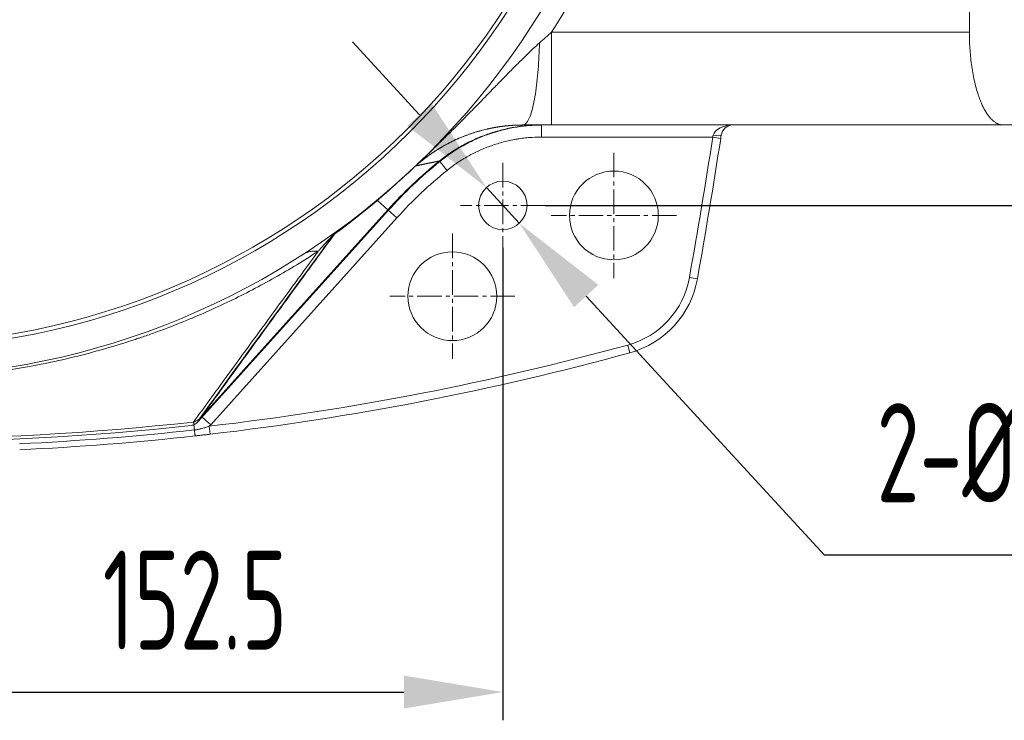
# Model space of a CAD drawing. Header units: millimetres. Extents: x 35469 to 44263, y -24881 to -16268.
# Tile 101 of 231: x 42212 to 42456, y -24305 to -24131. Entities that reach past the tile are written whole.
import ezdxf

# ---------------------------------------------------------------- set-up
doc = ezdxf.new("R2010")
doc.units = ezdxf.units.MM
doc.header["$LTSCALE"] = 0.3175
doc.linetypes.add('CENTER2', pattern=[28.575, 19.05, -3.175, 3.175, -3.175])
for name, color, linetype, lineweight in [('1轮廓实线层', 7, 'Continuous', 18), ('3中心线层', 1, 'CENTER2', 13), ('7标注层', 4, 'Continuous', 13)]:
    doc.layers.add(name, color=color, linetype=linetype, lineweight=lineweight)
doc.styles.add('PC_TEXTSTYLE', font='ISOCP.SHX', dxfattribs={"width": 0.707, "bigfont": 'GBCBIG.SHX'})
doc.dimstyles.new('GB_DIAMETER', dxfattribs={"dimtxt": 3.5, "dimasz": 3.5, "dimexe": 1, "dimexo": 0, "dimgap": 1.5, "dimtad": 1, "dimjust": 4, "dimdsep": 46, "dimtxsty": 'PC_TEXTSTYLE', "dimcen": 0, "dimclrd": 256, "dimclrt": 3, "dimadec": 0, "dimazin": 2, "dimtp": 0.1, "dimtm": 0.1, "dimtfac": 0.71, "dimtdec": 3, "dimtmove": 0, "dimatfit": 2, "dimfxl": 1, "dimtfill": 1, "dimarcsym": 0})
doc.dimstyles.new('GB_LINEAR', dxfattribs={"dimtxt": 3.5, "dimasz": 3.5, "dimexe": 1, "dimexo": 0, "dimgap": 1.5, "dimtad": 1, "dimdsep": 46, "dimtxsty": 'PC_TEXTSTYLE', "dimcen": 0, "dimclrd": 256, "dimclrt": 3, "dimadec": 0, "dimazin": 2, "dimtp": 0.1, "dimtm": 0.1, "dimtfac": 0.71, "dimtdec": 3, "dimtmove": 0, "dimatfit": 3, "dimfxl": 1, "dimtfill": 1, "dimarcsym": 0})

# ---------------------------------------------------------------- blocks, each defined once
blk = doc.blocks.new('*D69')
at = {"layer": '7标注层', "color": 0, "lineweight": -2, "transparency": 16777216}
for p, q in [((42331.8, -24187.73), (42331.8, -24304.73)), ((42179.3, -24247.92), (42179.3, -24304.73))]:
    blk.add_line(p, q, dxfattribs=at)
at = {"layer": '7标注层', "lineweight": -2, "transparency": 16777216}
blk.add_line((42203.8, -24297.73), (42307.3, -24297.73), dxfattribs=at)
at = {"layer": '7标注层', "transparency": 16777216}
for points in [[(42203.8, -24293.65), (42203.8, -24301.82), (42179.3, -24297.73)], [(42307.3, -24301.82), (42307.3, -24293.65), (42331.8, -24297.73)]]:
    blk.add_solid(points, dxfattribs=at)
at = {"layer": 'Defpoints', "color": 0, "transparency": 16777216}
for p in [(42331.8, -24187.73), (42179.3, -24247.92), (42331.8, -24297.73)]:
    blk.add_point(p, dxfattribs=at)
at = {"layer": '7标注层', "color": 3, "transparency": 16777216, "insert": (42255.55, -24274.98), "char_height": 24.5, "attachment_point": 5, "style": 'PC_TEXTSTYLE', "bg_fill": 3, "box_fill_scale": 1.1, "bg_fill_color": 257, "bg_fill_transparency": 0}
blk.add_mtext('152.5', dxfattribs=at)
blk = doc.blocks.new('*D71')
at = {"layer": '7标注层', "color": 0, "lineweight": -2, "transparency": 16777216}
for p, q in [((42530.68, -24029.73), (42578.31, -24029.73)), ((42342.3, -24177.23), (42578.31, -24177.23))]:
    blk.add_line(p, q, dxfattribs=at)
at = {"layer": '7标注层', "lineweight": -2, "transparency": 16777216}
blk.add_line((42571.31, -24054.23), (42571.31, -24152.73), dxfattribs=at)
at = {"layer": '7标注层', "transparency": 16777216}
for points in [[(42575.39, -24054.23), (42567.22, -24054.23), (42571.31, -24029.73)], [(42567.22, -24152.73), (42575.39, -24152.73), (42571.31, -24177.23)]]:
    blk.add_solid(points, dxfattribs=at)
at = {"layer": 'Defpoints', "color": 0, "transparency": 16777216}
for p in [(42530.68, -24029.73), (42342.3, -24177.23), (42571.31, -24177.23)]:
    blk.add_point(p, dxfattribs=at)
at = {"layer": '7标注层', "color": 3, "transparency": 16777216, "insert": (42548.56, -24103.48), "char_height": 24.5, "attachment_point": 5, "rotation": 90, "style": 'PC_TEXTSTYLE', "bg_fill": 3, "box_fill_scale": 1.1, "bg_fill_color": 257, "bg_fill_transparency": 0}
blk.add_mtext('147.5', dxfattribs=at)
blk = doc.blocks.new('*D73')
at = {"layer": '7标注层', "lineweight": -2, "transparency": 16777216}
for p, q in [((42311.16, -24154.78), (42294.58, -24136.75)), ((42327.74, -24172.82), (42335.86, -24181.65)), ((42411.46, -24263.86), (42352.45, -24199.69)), ((42516.45, -24263.86), (42411.46, -24263.86))]:
    blk.add_line(p, q, dxfattribs=at)
at = {"layer": '7标注层', "transparency": 16777216}
for points in [[(42308.15, -24157.55), (42314.16, -24152.02), (42327.74, -24172.82)], [(42355.45, -24196.92), (42349.44, -24202.45), (42335.86, -24181.65)]]:
    blk.add_solid(points, dxfattribs=at)
at = {"layer": 'Defpoints', "color": 0, "transparency": 16777216}
for p in [(42327.74, -24172.82), (42335.86, -24181.65)]:
    blk.add_point(p, dxfattribs=at)
at = {"layer": '7标注层', "color": 3, "transparency": 16777216, "insert": (42469.2, -24239.69), "char_height": 24.5, "attachment_point": 5, "style": 'PC_TEXTSTYLE', "bg_fill": 3, "box_fill_scale": 1.1, "bg_fill_color": 257, "bg_fill_transparency": 0}
blk.add_mtext('2-%%c12(通孔)', dxfattribs=at)

msp = doc.modelspace()

# ---------------------------------------------------------------- linework, layer by layer
at = {"layer": '1轮廓实线层'}
for p, q in [((42447.333, -24134.334), (42447.333, -23925.134)), ((42343.875, -24134.334), (42447.333, -24134.334)), ((42343.875, -24157.334), (42455.696, -24157.334)), ((42455.704, -24157.334), (42343.875, -24157.334)), ((42455.704, -24157.334), (42506.864, -24157.334)), ((42383.782, -24160.334), (42341.336, -24160.334)), ((42383.782, -24160.334), (42385.758, -24160.64)), ((42300.736, -24176.011), (42303.325, -24178.342)), ((42303.452, -24178.457), (42256.281, -24230.847)), ((42257.227, -24229.539), (42303.325, -24178.342)), ((42303.325, -24178.342), (42305.55, -24180.346)), ((42305.55, -24180.346), (42259.453, -24231.542)), ((42378.012, -24195.073), (42379.981, -24195.423)), ((42362.747, -24211.81), (42363.276, -24213.739)), ((42259.09, -24231.915), (42259.32, -24233.902))]:
    msp.add_line(p, q, dxfattribs=at)
for centre, radius in [((42179.303, -24029.734), 183), ((42179.303, -24029.734), 182), ((42359.303, -24179.734), 11), ((42331.803, -24177.234), 6), ((42319.303, -24199.734), 11)]:
    msp.add_circle(centre, radius, dxfattribs=at)
for centre, radius, start, end in [((42179.303, -24029.734), 190, 6.89064, 353.10936), ((42179.303, -24029.734), 195, 327.56037, 353.11849), ((42388.841, -24160.334), 3, 90, 171.2407), ((40833.555, -23920.694), 1568.64, 349.926271, 351.212555), ((40833.555, -23920.694), 1570.64, 349.926271, 351.212555), ((40833.555, -23920.694), 1570.64, 349.926271, 351.212555), ((42385.635, -24252.454), 110.759, 128.88757, 138), ((42385.635, -24252.454), 110.587, 128.88759, 138), ((42385.635, -24252.454), 107.765, 128.88759, 138), ((42357.139, -24191.365), 21.2, 285.33974, 349.92627), ((42357.139, -24191.365), 23.2, 285.33974, 349.92627), ((42357.139, -24191.365), 23.2, 285.33974, 349.92627), ((42179.155, -23542.534), 694, 276.614014, 285.339741), ((42179.155, -23542.534), 696, 276.614014, 285.339741), ((42179.155, -23542.534), 696, 276.614014, 285.339741), ((42179.155, -23542.534), 692.536, 263.694064, 276.305936), ((42179.155, -23542.534), 693.31, 263.751401, 276.248594), ((42179.155, -23542.534), 694.519, 272.718137, 276.305935), ((42179.155, -23542.534), 696, 272.718137, 276.305935), ((42179.155, -23542.534), 696, 272.718137, 276.305935)]:
    msp.add_arc(centre, radius, start, end, dxfattribs=at)
for centre, major_axis, ratio, start_param, end_param in [((42388.841, -24160.334), (-5, 0), 0.6, 4.712389, 6.1303066), ((42383.899, -24159.573), (-1.977, 0.305), 0.1505482, 1.5939888, 3.1415927)]:
    msp.add_ellipse(centre, major_axis=major_axis, ratio=ratio, start_param=start_param, end_param=end_param, dxfattribs=at)
for points, knots in [([(42340.867, -24137.024), (42341.37, -24136.577), (42341.873, -24136.13), (42342.877, -24135.234), (42343.377, -24134.785), (42343.875, -24134.334)], [0, 0, 0, 0, 0.5, 0.5, 1, 1, 1, 1]), ([(42309.422, -24168.186), (42310.609, -24167.072), (42311.868, -24165.875), (42313.861, -24163.958), (42314.543, -24163.299), (42315.59, -24162.279), (42316.12, -24161.762), (42316.748, -24161.145), (42317.065, -24160.833), (42317.225, -24160.676), (42317.922, -24159.989), (42318.488, -24159.428), (42319.678, -24158.244), (42320.301, -24157.621), (42321.603, -24156.314), (42322.281, -24155.629), (42323.34, -24154.557), (42323.699, -24154.192), (42324.249, -24153.633), (42324.526, -24153.351), (42324.854, -24153.016), (42325.019, -24152.848), (42325.818, -24152.032), (42326.411, -24151.426), (42327.518, -24150.293), (42328.032, -24149.766), (42328.981, -24148.793), (42329.417, -24148.346), (42330.212, -24147.53), (42330.571, -24147.162), (42331.533, -24146.175), (42332.021, -24145.674), (42332.527, -24145.156), (42332.657, -24145.022), (42332.796, -24144.879), (42332.852, -24144.822), (42332.892, -24144.782), (42332.905, -24144.768), (42332.915, -24144.758), (42332.915, -24144.758), (42332.915, -24144.758), (42332.915, -24144.758), (42332.915, -24144.758), (42333.755, -24143.903), (42334.549, -24143.101), (42336.048, -24141.603), (42336.753, -24140.907), (42338.076, -24139.619), (42338.695, -24139.028), (42339.845, -24137.949), (42340.377, -24137.461), (42340.867, -24137.024)], [0, 0, 0, 0, 0.0000076, 0.0000076, 0.0000114, 0.0000114, 0.0000134, 0.0000134, 0.0000148, 0.0000148, 0.0000148, 0.0000191, 0.0000191, 0.0000229, 0.0000229, 0.0000267, 0.0000267, 0.0000286, 0.0000286, 0.0000286, 0.00003, 0.00003, 0.00003, 0.0000324, 0.0000324, 0.0000343, 0.0000343, 0.0000362, 0.0000362, 0.0000381, 0.0000381, 0.000042, 0.000042, 0.0000439, 0.0000439, 0.0000439, 0.0000453, 0.0000453, 0.0000453, 0.0000534, 0.000061, 0.000061, 0.0000687, 0.0000687, 0.2500515, 0.2500515, 0.5000343, 0.5000343, 0.7500172, 0.7500172, 1, 1, 1, 1]), ([(42316.21, -24166.376), (42318.063, -24164.865), (42320.034, -24163.532), (42322.618, -24162.1), (42323.122, -24161.834), (42324.138, -24161.326), (42324.65, -24161.084), (42326.195, -24160.391), (42327.241, -24159.975), (42330.421, -24158.86), (42332.599, -24158.294), (42335.397, -24157.815), (42335.961, -24157.731), (42337.09, -24157.587), (42337.655, -24157.527), (42339.256, -24157.391), (42340.294, -24157.343), (42341.336, -24157.335)], [0, 0, 0, 0, 0.2617943, 0.2617943, 0.3242016, 0.3242016, 0.3866088, 0.3866088, 0.5114234, 0.5114234, 0.7610526, 0.7610526, 0.8234599, 0.8234599, 0.8858671, 0.8858671, 1, 1, 1, 1]), ([(42317.576, -24165.106), (42317.996, -24164.799), (42318.42, -24164.5), (42319.793, -24163.574), (42320.762, -24162.978), (42322.254, -24162.146), (42322.757, -24161.879), (42323.395, -24161.558), (42323.523, -24161.494), (42323.78, -24161.368), (42324.166, -24161.182), (42324.554, -24161.002), (42325.851, -24160.418), (42326.902, -24159.997), (42329.032, -24159.246), (42330.11, -24158.916), (42332.294, -24158.347), (42333.4, -24158.109), (42335.078, -24157.82), (42335.641, -24157.735), (42336.349, -24157.644), (42336.491, -24157.627), (42336.775, -24157.593), (42337.201, -24157.545), (42337.628, -24157.504), (42338.482, -24157.432), (42339.051, -24157.395), (42339.907, -24157.359), (42340.335, -24157.345), (42340.835, -24157.337), (42341.085, -24157.335), (42341.21, -24157.334), (42341.273, -24157.334), (42341.3, -24157.334), (42341.318, -24157.334), (42341.327, -24157.334), (42341.336, -24157.334)], [0, 0, 0, 0, 0.0611903, 0.0611903, 0.1953059, 0.1953059, 0.2623638, 0.2623638, 0.2791282, 0.2791282, 0.2958927, 0.3294216, 0.3294216, 0.4635373, 0.4635373, 0.597653, 0.597653, 0.7317686, 0.7317686, 0.7988265, 0.7988265, 0.8155909, 0.8155909, 0.8323554, 0.8658843, 0.8658843, 0.9329422, 0.9329422, 0.9664711, 0.9832355, 0.9916178, 0.9958089, 0.9979044, 0.9989522, 0.9989522, 1, 1, 1, 1]), ([(42336.816, -24157.334), (42336.794, -24157.334), (42336.751, -24157.334), (42336.685, -24157.334), (42336.62, -24157.335), (42336.555, -24157.335), (42336.489, -24157.336), (42336.424, -24157.336), (42336.358, -24157.337), (42336.293, -24157.338), (42336.227, -24157.339), (42336.161, -24157.34), (42336.095, -24157.341), (42336.03, -24157.342), (42335.964, -24157.343), (42335.898, -24157.345), (42335.832, -24157.346), (42335.766, -24157.348), (42335.7, -24157.35), (42335.634, -24157.352), (42335.567, -24157.354), (42335.501, -24157.356), (42335.435, -24157.358), (42335.369, -24157.36), (42335.302, -24157.363), (42335.236, -24157.365), (42335.169, -24157.368), (42335.103, -24157.371), (42335.036, -24157.374), (42334.969, -24157.377), (42334.903, -24157.38), (42334.836, -24157.383), (42334.769, -24157.387), (42334.702, -24157.39), (42334.635, -24157.394), (42334.568, -24157.397), (42334.501, -24157.401), (42334.434, -24157.405), (42334.367, -24157.409), (42334.3, -24157.413), (42334.233, -24157.418), (42334.165, -24157.422), (42334.098, -24157.427), (42334.031, -24157.431), (42333.963, -24157.436), (42333.896, -24157.441), (42333.828, -24157.446), (42333.761, -24157.451), (42333.693, -24157.456), (42333.626, -24157.462), (42333.558, -24157.467), (42333.49, -24157.473), (42333.422, -24157.478), (42333.355, -24157.484), (42333.287, -24157.49), (42333.219, -24157.496), (42333.151, -24157.502), (42333.083, -24157.509), (42333.015, -24157.515), (42332.947, -24157.522), (42332.879, -24157.528), (42332.81, -24157.535), (42332.742, -24157.542), (42332.674, -24157.549), (42332.606, -24157.556), (42332.537, -24157.564), (42332.469, -24157.571), (42332.4, -24157.579), (42332.332, -24157.586), (42332.263, -24157.594), (42332.195, -24157.602), (42332.126, -24157.61), (42332.057, -24157.618), (42331.989, -24157.627), (42331.92, -24157.635), (42331.851, -24157.643), (42331.782, -24157.652), (42331.713, -24157.661), (42331.644, -24157.67), (42331.576, -24157.679), (42331.507, -24157.688), (42331.438, -24157.697), (42331.368, -24157.707), (42331.299, -24157.716), (42331.23, -24157.726), (42331.161, -24157.736), (42331.092, -24157.746), (42331.022, -24157.756), (42330.953, -24157.766), (42330.884, -24157.776), (42330.814, -24157.787), (42330.745, -24157.798), (42330.676, -24157.808), (42330.606, -24157.819), (42330.537, -24157.83), (42330.467, -24157.841), (42330.397, -24157.852), (42330.328, -24157.864), (42330.258, -24157.875), (42330.188, -24157.887), (42330.119, -24157.899), (42330.049, -24157.911), (42329.979, -24157.923), (42329.909, -24157.935), (42329.839, -24157.947), (42329.769, -24157.96), (42329.7, -24157.972), (42329.63, -24157.985), (42329.56, -24157.998), (42329.489, -24158.011), (42329.419, -24158.024), (42329.349, -24158.037), (42329.279, -24158.051), (42329.209, -24158.064), (42329.139, -24158.078), (42329.069, -24158.092), (42328.998, -24158.106), (42328.928, -24158.12), (42328.858, -24158.134), (42328.787, -24158.148), (42328.717, -24158.163), (42328.647, -24158.177), (42328.576, -24158.192), (42328.506, -24158.207), (42328.435, -24158.222), (42328.365, -24158.237), (42328.294, -24158.252), (42328.224, -24158.268), (42328.153, -24158.284), (42328.082, -24158.299), (42328.012, -24158.315), (42327.941, -24158.331), (42327.87, -24158.347), (42327.347, -24158.468), (42326.364, -24158.715), (42324.937, -24159.129), (42323.488, -24159.609), (42322.246, -24160.075), (42321.491, -24160.385), (42321.215, -24160.502)], [0, 0, 0, 0, 0.0035761, 0.0071582, 0.0107462, 0.0143403, 0.0179403, 0.0215465, 0.0251587, 0.0287771, 0.0324017, 0.0360324, 0.0396695, 0.0433128, 0.0469624, 0.0506184, 0.0542808, 0.0579496, 0.0616249, 0.0653066, 0.0689949, 0.0726897, 0.0763912, 0.0800992, 0.0838139, 0.0875353, 0.0912635, 0.0949983, 0.09874, 0.1024885, 0.1062439, 0.1100061, 0.1137752, 0.1175513, 0.1213344, 0.1251245, 0.1289216, 0.1327258, 0.1365371, 0.1403555, 0.1441811, 0.1480139, 0.1518539, 0.1557012, 0.1595557, 0.1634176, 0.1672868, 0.1711633, 0.1750473, 0.1789387, 0.1828375, 0.1867439, 0.1906577, 0.1945791, 0.198508, 0.2024446, 0.2063888, 0.2103406, 0.2143001, 0.2182673, 0.2222422, 0.2262249, 0.2302154, 0.2342137, 0.2382198, 0.2422338, 0.2462557, 0.2502856, 0.2543233, 0.258369, 0.2624227, 0.2664845, 0.2705543, 0.2746321, 0.278718, 0.2828121, 0.2869143, 0.2910247, 0.2951432, 0.29927, 0.303405, 0.3075483, 0.3116999, 0.3158598, 0.320028, 0.3242046, 0.3283895, 0.3325829, 0.3367847, 0.3409949, 0.3452136, 0.3494408, 0.3536765, 0.3579208, 0.3621736, 0.366435, 0.370705, 0.3749836, 0.3792709, 0.3835668, 0.3878715, 0.3921848, 0.3965069, 0.4008377, 0.4051773, 0.4095257, 0.4138829, 0.418249, 0.4226239, 0.4270076, 0.4314003, 0.4358019, 0.4402124, 0.4446319, 0.4490604, 0.4534978, 0.4579443, 0.4623997, 0.4668643, 0.4713379, 0.4758206, 0.4803124, 0.4848133, 0.4893234, 0.4938426, 0.4983711, 0.5029087, 0.5074555, 0.5120116, 0.5165769, 0.5211515, 0.5257354, 0.5303286, 0.5349311, 0.6278596, 0.7256743, 0.828481, 0.9363712, 1, 1, 1, 1]), ([(42341.336, -24157.334), (42341.336, -24157.334), (42341.336, -24157.354), (42341.336, -24157.43), (42341.336, -24157.487), (42341.336, -24157.638), (42341.336, -24157.731), (42341.336, -24157.949), (42341.336, -24158.074), (42341.336, -24158.352), (42341.336, -24158.504), (42341.336, -24158.831), (42341.336, -24159.005), (42341.336, -24159.368), (42341.336, -24159.556), (42341.336, -24159.941), (42341.336, -24160.138), (42341.336, -24160.334)], [0, 0, 0, 0, 0.125, 0.125, 0.25, 0.25, 0.375, 0.375, 0.5, 0.5, 0.625, 0.625, 0.75, 0.75, 0.875, 0.875, 1, 1, 1, 1]), ([(42327.095, -24158.535), (42327.089, -24158.537), (42327.082, -24158.539), (42326.341, -24158.725), (42325.629, -24158.926), (42324.25, -24159.356), (42323.583, -24159.584), (42322.297, -24160.061), (42321.677, -24160.309), (42320.484, -24160.82), (42319.911, -24161.083), (42318.812, -24161.617), (42318.285, -24161.889), (42317.278, -24162.435), (42316.797, -24162.709), (42315.879, -24163.258), (42315.442, -24163.531), (42314.61, -24164.072), (42314.215, -24164.34), (42313.466, -24164.867), (42313.112, -24165.125), (42312.442, -24165.63), (42312.126, -24165.877), (42311.53, -24166.354), (42311.25, -24166.585), (42310.725, -24167.03), (42310.48, -24167.244), (42310.251, -24167.448)], [0, 0, 0, 0, 0.0007702, 0.0007702, 0.0840394, 0.0840394, 0.1673085, 0.1673085, 0.2505777, 0.2505777, 0.3338468, 0.3338468, 0.417116, 0.417116, 0.5003851, 0.5003851, 0.5836543, 0.5836543, 0.6669234, 0.6669234, 0.7501926, 0.7501926, 0.8334617, 0.8334617, 0.9167309, 0.9167309, 1, 1, 1, 1]), ([(42309.422, -24168.186), (42309.784, -24167.847), (42310.42, -24167.27), (42311.232, -24166.58), (42311.823, -24166.099), (42312.329, -24165.701), (42312.976, -24165.206), (42313.89, -24164.539), (42315.027, -24163.771), (42316.195, -24163.038), (42317.354, -24162.363), (42318.607, -24161.69), (42319.916, -24161.063), (42320.784, -24160.679), (42321.23, -24160.496)], [0, 0, 0, 0, 0.09885, 0.175373, 0.2295295, 0.2656677, 0.304006, 0.393015, 0.494652, 0.5849892, 0.6725562, 0.7632001, 0.8715712, 1, 1, 1, 1]), ([(42341.336, -24160.334), (42340.278, -24160.334), (42339.225, -24160.379), (42337.65, -24160.513), (42337.126, -24160.569), (42336.341, -24160.67), (42335.949, -24160.724), (42335.557, -24160.785), (42335.296, -24160.827), (42335.166, -24160.848), (42333.995, -24161.049), (42332.968, -24161.271), (42330.941, -24161.799), (42329.941, -24162.105), (42327.967, -24162.8), (42326.994, -24163.19), (42325.794, -24163.731), (42325.436, -24163.897), (42325.079, -24164.07), (42324.842, -24164.186), (42324.723, -24164.245), (42324.134, -24164.541), (42323.668, -24164.788), (42322.289, -24165.557), (42321.394, -24166.107), (42319.651, -24167.283), (42318.804, -24167.909), (42317.981, -24168.573)], [0, 0, 0, 0, 0.125, 0.125, 0.1875, 0.1875, 0.21875, 0.234375, 0.234375, 0.25, 0.25, 0.375, 0.375, 0.5, 0.5, 0.625, 0.625, 0.65625, 0.671875, 0.671875, 0.6875, 0.6875, 0.75, 0.75, 0.875, 0.875, 1, 1, 1, 1]), ([(42319.129, -24161.457), (42319.722, -24161.165), (42320.324, -24160.886), (42320.957, -24160.612), (42320.979, -24160.603), (42321, -24160.594)], [0, 0, 0, 0, 0.9663155, 0.9663155, 1, 1, 1, 1]), ([(42310.251, -24167.448), (42310.243, -24167.454), (42310.229, -24167.467), (42310.207, -24167.487), (42310.186, -24167.506), (42310.164, -24167.525), (42310.142, -24167.545), (42310.121, -24167.564), (42310.099, -24167.583), (42310.078, -24167.603), (42310.056, -24167.622), (42310.034, -24167.642), (42310.013, -24167.661), (42309.991, -24167.681), (42309.97, -24167.7), (42309.948, -24167.72), (42309.927, -24167.739), (42309.906, -24167.759), (42309.884, -24167.778), (42309.863, -24167.798), (42309.841, -24167.818), (42309.82, -24167.837), (42309.799, -24167.857), (42309.777, -24167.877), (42309.756, -24167.896), (42309.735, -24167.916), (42309.713, -24167.936), (42309.692, -24167.956), (42309.671, -24167.975), (42309.65, -24167.995), (42309.628, -24168.015), (42309.607, -24168.035), (42309.593, -24168.048), (42309.586, -24168.054)], [0, 0, 0, 0, 0.0317169, 0.0634433, 0.0951821, 0.126936, 0.1587078, 0.1905004, 0.2223165, 0.2541588, 0.2860301, 0.3179332, 0.3498707, 0.3818456, 0.4138604, 0.4459179, 0.4780209, 0.5101719, 0.5423737, 0.574629, 0.6069403, 0.6393105, 0.671742, 0.7042374, 0.7367995, 0.7694308, 0.8021338, 0.8349111, 0.8677652, 0.9006987, 0.933714, 0.9668136, 1, 1, 1, 1]), ([(42316.101, -24166.242), (42316.059, -24166.25), (42315.974, -24166.268), (42315.846, -24166.294), (42315.719, -24166.32), (42315.592, -24166.346), (42315.465, -24166.372), (42315.338, -24166.399), (42315.21, -24166.425), (42315.083, -24166.451), (42314.956, -24166.477), (42314.829, -24166.503), (42314.702, -24166.53), (42314.574, -24166.556), (42314.447, -24166.582), (42314.32, -24166.608), (42314.193, -24166.634), (42314.066, -24166.661), (42313.938, -24166.687), (42313.811, -24166.713), (42313.684, -24166.739), (42313.557, -24166.765), (42313.43, -24166.792), (42313.303, -24166.818), (42313.175, -24166.844), (42313.048, -24166.87), (42312.921, -24166.897), (42312.794, -24166.923), (42312.667, -24166.949), (42312.54, -24166.975), (42312.412, -24167.002), (42312.285, -24167.028), (42312.158, -24167.054), (42312.031, -24167.08), (42311.904, -24167.107), (42311.777, -24167.133), (42311.649, -24167.159), (42311.522, -24167.185), (42311.395, -24167.212), (42311.268, -24167.238), (42311.141, -24167.264), (42311.014, -24167.29), (42310.886, -24167.317), (42310.759, -24167.343), (42310.632, -24167.369), (42310.505, -24167.395), (42310.378, -24167.422), (42310.293, -24167.439), (42310.251, -24167.448)], [0, 0, 0, 0, 0.0208619, 0.0417629, 0.0627027, 0.0836816, 0.1046994, 0.1257562, 0.1468519, 0.1679867, 0.1891604, 0.210373, 0.2316247, 0.2529153, 0.274245, 0.2956135, 0.3170211, 0.3384677, 0.3599533, 0.3814778, 0.4030413, 0.4246439, 0.4462854, 0.4679659, 0.4896854, 0.5114439, 0.5332414, 0.5550779, 0.5769534, 0.5988679, 0.6208214, 0.6428139, 0.6648454, 0.686916, 0.7090255, 0.7311741, 0.7533616, 0.7755882, 0.7978538, 0.8201584, 0.842502, 0.8648847, 0.8873063, 0.909767, 0.9322667, 0.9548055, 0.9773832, 1, 1, 1, 1]), ([(42316.101, -24166.242), (42316.108, -24166.236), (42316.115, -24166.23), (42316.129, -24166.219), (42316.15, -24166.202), (42316.198, -24166.163), (42316.296, -24166.085), (42316.492, -24165.93), (42316.886, -24165.622), (42317.227, -24165.364), (42317.496, -24165.165), (42317.536, -24165.136), (42317.576, -24165.106)], [0, 0, 0, 0, 0.0143678, 0.0143678, 0.0287356, 0.0574713, 0.1149425, 0.229885, 0.4597701, 0.9195401, 0.9195401, 1, 1, 1, 1]), ([(42316.101, -24166.242), (42316.108, -24166.251), (42316.127, -24166.273), (42316.185, -24166.346), (42316.225, -24166.396), (42316.326, -24166.521), (42316.386, -24166.595), (42316.525, -24166.768), (42316.604, -24166.865), (42316.776, -24167.079), (42316.87, -24167.196), (42317.07, -24167.444), (42317.176, -24167.575), (42317.397, -24167.848), (42317.511, -24167.99), (42317.744, -24168.279), (42317.862, -24168.426), (42317.981, -24168.573)], [0, 0, 0, 0, 0.125, 0.125, 0.25, 0.25, 0.375, 0.375, 0.5, 0.5, 0.625, 0.625, 0.75, 0.75, 0.875, 0.875, 1, 1, 1, 1]), ([(42309.586, -24168.054), (42308.133, -24169.415), (42306.674, -24170.754), (42303.728, -24173.403), (42302.242, -24174.712), (42300.736, -24176.011)], [0, 0, 0, 0, 0.5, 0.5, 1, 1, 1, 1]), ([(42290.114, -24184.209), (42289.088, -24185.607), (42288.065, -24187.002), (42281.311, -24196.221), (42275.666, -24203.955), (42265.588, -24217.809), (42261.13, -24223.956), (42256.714, -24230.058)], [0, 0, 0, 0, 0.0895003, 0.0895003, 0.5926826, 0.5926826, 1, 1, 1, 1]), ([(42257.227, -24229.539), (42259.721, -24226.092), (42262.229, -24222.629), (42268.342, -24214.202), (42271.963, -24209.221), (42279.278, -24199.182), (42282.972, -24194.124), (42287.845, -24187.47), (42288.986, -24185.912), (42290.131, -24184.35)], [0, 0, 0, 0, 0.2338425, 0.2338425, 0.5662958, 0.5662958, 0.8987491, 0.8987491, 1, 1, 1, 1]), ([(42290.131, -24184.35), (42290.132, -24184.349), (42290.133, -24184.347), (42290.136, -24184.343), (42290.138, -24184.338), (42290.141, -24184.334), (42290.144, -24184.329), (42290.147, -24184.323), (42290.151, -24184.317), (42290.155, -24184.311), (42290.159, -24184.305), (42290.163, -24184.298), (42290.168, -24184.291), (42290.172, -24184.283), (42290.178, -24184.275), (42290.183, -24184.267), (42290.187, -24184.26), (42290.191, -24184.254), (42290.194, -24184.25), (42290.196, -24184.245), (42290.199, -24184.241), (42290.202, -24184.235), (42290.205, -24184.23), (42290.208, -24184.224), (42290.212, -24184.218), (42290.215, -24184.212), (42290.218, -24184.206), (42290.222, -24184.199), (42290.225, -24184.192), (42290.23, -24184.182), (42290.234, -24184.172), (42290.239, -24184.16), (42290.242, -24184.15), (42290.244, -24184.142), (42290.245, -24184.135), (42290.245, -24184.13), (42290.243, -24184.126), (42290.24, -24184.124), (42290.236, -24184.124), (42290.229, -24184.125), (42290.221, -24184.128), (42290.208, -24184.134), (42290.193, -24184.144), (42290.175, -24184.158), (42290.155, -24184.173), (42290.133, -24184.192), (42290.109, -24184.213), (42290.082, -24184.237), (42290.053, -24184.264), (42290.022, -24184.293), (42289.988, -24184.326), (42289.952, -24184.361), (42289.913, -24184.399), (42289.872, -24184.44), (42289.812, -24184.502), (42289.73, -24184.586), (42289.624, -24184.696), (42289.508, -24184.818), (42289.382, -24184.952), (42289.246, -24185.099), (42289.1, -24185.257), (42288.943, -24185.427), (42288.776, -24185.61), (42288.622, -24185.779), (42288.482, -24185.933), (42288.357, -24186.07), (42288.228, -24186.213), (42288.093, -24186.362), (42287.954, -24186.516), (42287.81, -24186.676), (42287.661, -24186.842), (42287.508, -24187.013), (42287.349, -24187.189), (42287.186, -24187.372), (42287.017, -24187.559), (42286.844, -24187.753), (42286.667, -24187.952), (42286.484, -24188.156), (42286.297, -24188.366), (42286.171, -24188.507), (42286.107, -24188.579)], [0, 0, 0, 0, 0.0013834, 0.0028415, 0.0043743, 0.0059823, 0.0076655, 0.0094243, 0.0112586, 0.0131687, 0.0151547, 0.0172168, 0.0193549, 0.0215692, 0.0238597, 0.0262266, 0.02867, 0.0298205, 0.031106, 0.032527, 0.0340837, 0.0357764, 0.0376053, 0.0395707, 0.0416727, 0.0439113, 0.0462868, 0.0487991, 0.0514485, 0.0542349, 0.0592327, 0.0638967, 0.0682296, 0.0722346, 0.075916, 0.0792793, 0.0823318, 0.0850829, 0.0875458, 0.0897389, 0.0923313, 0.0945739, 0.0966204, 0.098669, 0.1009174, 0.103518, 0.1065709, 0.1101385, 0.1142595, 0.1189593, 0.1242548, 0.1301577, 0.1366766, 0.1438177, 0.1515858, 0.1693347, 0.189799, 0.2129929, 0.2389259, 0.2676047, 0.299034, 0.3332173, 0.3701572, 0.4098555, 0.4369258, 0.4653045, 0.4949917, 0.5259875, 0.558292, 0.5919053, 0.6268272, 0.6630578, 0.700597, 0.7394446, 0.7796006, 0.8210648, 0.863837, 0.9079171, 0.9533048, 1, 1, 1, 1]), ([(42286.107, -24188.579), (42282.577, -24190.88), (42275.382, -24195.247), (42264.215, -24201.077), (42256.541, -24204.474), (42250.707, -24206.836), (42247.77, -24207.97), (42244.311, -24209.211), (42242.574, -24209.81), (42241.703, -24210.105), (42241.268, -24210.251), (42241.065, -24210.318), (42240.985, -24210.345), (42240.967, -24210.351), (42240.965, -24210.352), (42240.964, -24210.352), (42240.963, -24210.352), (42240.963, -24210.352), (42240.963, -24210.352), (42240.962, -24210.353), (42240.956, -24210.355), (42240.94, -24210.36), (42240.886, -24210.378), (42235.833, -24212.055), (42230.732, -24213.521), (42220.523, -24216.014), (42215.374, -24217.053), (42205.011, -24218.712), (42199.797, -24219.332), (42191.945, -24219.947), (42189.323, -24220.099), (42185.383, -24220.247), (42183.412, -24220.302), (42181.11, -24220.331), (42179.959, -24220.337), (42179.425, -24220.337), (42179.214, -24220.337), (42179.165, -24220.337), (42179.157, -24220.337), (42179.154, -24220.337), (42179.152, -24220.337), (42179.149, -24220.337), (42179.137, -24220.337), (42179.104, -24220.337), (42178.986, -24220.337), (42173.398, -24220.326), (42167.837, -24220.078), (42159.652, -24219.366), (42156.928, -24219.071), (42152.852, -24218.543), (42150.816, -24218.258), (42148.446, -24217.887), (42147.262, -24217.692), (42146.712, -24217.6), (42146.48, -24217.56), (42146.406, -24217.548), (42146.369, -24217.541), (42146.353, -24217.538), (42146.347, -24217.537), (42146.345, -24217.537), (42146.345, -24217.537), (42146.343, -24217.537), (42146.339, -24217.536), (42146.258, -24217.522), (42141.228, -24216.658), (42136.237, -24215.598), (42128.935, -24213.75), (42126.512, -24213.087), (42122.897, -24212.022), (42121.094, -24211.473), (42118.999, -24210.8), (42117.954, -24210.457), (42117.432, -24210.283), (42117.19, -24210.202), (42117.095, -24210.17), (42117.073, -24210.162), (42117.069, -24210.161), (42117.068, -24210.161), (42117.067, -24210.161), (42117.067, -24210.161), (42117.066, -24210.16), (42117.062, -24210.159), (42117.049, -24210.155), (42117.007, -24210.14), (42113.001, -24208.793), (42105.132, -24205.859), (42093.688, -24200.737), (42082.588, -24194.887), (42075.439, -24190.512), (42071.931, -24188.209)], [0, 0, 0, 0, 0.0625, 0.125, 0.1875, 0.1875, 0.21875, 0.234375, 0.2421875, 0.2460938, 0.2480469, 0.2490234, 0.2492676, 0.2492981, 0.2493057, 0.2493095, 0.2493114, 0.2493114, 0.2493134, 0.2493134, 0.2493286, 0.2493896, 0.2495117, 0.25, 0.3125, 0.3125, 0.375, 0.375, 0.4375, 0.4375, 0.46875, 0.46875, 0.484375, 0.4921875, 0.4960938, 0.4980469, 0.4985352, 0.4985962, 0.4986267, 0.4986267, 0.498642, 0.498642, 0.4986572, 0.4987793, 0.4990234, 0.5, 0.5625, 0.5625, 0.59375, 0.59375, 0.609375, 0.6171875, 0.6210938, 0.6230469, 0.6235352, 0.6237793, 0.6239014, 0.6239624, 0.62397, 0.62397, 0.6239777, 0.6239777, 0.6239929, 0.6240234, 0.625, 0.6875, 0.6875, 0.71875, 0.71875, 0.734375, 0.7421875, 0.7460938, 0.7480469, 0.7490234, 0.7492676, 0.7492981, 0.7493134, 0.7493134, 0.7493172, 0.7493172, 0.749321, 0.7493286, 0.7493896, 0.7495117, 0.75, 0.8125, 0.875, 0.9375, 1, 1, 1, 1]), ([(42286.107, -24188.579), (42285.85, -24188.928), (42285.594, -24189.276), (42281.589, -24194.728), (42277.88, -24199.788), (42270.537, -24209.831), (42266.902, -24214.814), (42260.589, -24223.487), (42257.896, -24227.192), (42255.221, -24230.88)], [0, 0, 0, 0, 0.0241868, 0.0241868, 0.378683, 0.378683, 0.7331793, 0.7331793, 1, 1, 1, 1]), ([(42282.224, -24189.444), (42282.495, -24189.269), (42282.784, -24189.117), (42283.392, -24188.865), (42283.71, -24188.764), (42284.369, -24188.617), (42284.709, -24188.571), (42285.401, -24188.534), (42285.753, -24188.543), (42286.107, -24188.579)], [0, 0, 0, 0, 0.25, 0.25, 0.5, 0.5, 0.75, 0.75, 1, 1, 1, 1]), ([(42254.616, -24231.726), (42254.936, -24231.689), (42255.246, -24231.588), (42255.807, -24231.288), (42256.064, -24231.086), (42256.281, -24230.847)], [0, 0, 0, 0, 0.4988132, 0.4988132, 1, 1, 1, 1]), ([(42255.221, -24230.88), (42255.227, -24230.878), (42255.234, -24230.876), (42255.246, -24230.873), (42255.266, -24230.868), (42255.31, -24230.856), (42255.397, -24230.83), (42255.521, -24230.787), (42255.617, -24230.749), (42255.712, -24230.708), (42255.759, -24230.687), (42255.899, -24230.62), (42255.989, -24230.571), (42256.165, -24230.468), (42256.25, -24230.413), (42256.417, -24230.297), (42256.498, -24230.236), (42256.656, -24230.109), (42256.733, -24230.043), (42256.882, -24229.906), (42256.954, -24229.836), (42257.059, -24229.726), (42257.111, -24229.671), (42257.161, -24229.615), (42257.194, -24229.577), (42257.211, -24229.558), (42257.227, -24229.539)], [0, 0, 0, 0, 0.0078125, 0.0078125, 0.015625, 0.03125, 0.0625, 0.125, 0.1875, 0.1875, 0.25, 0.25, 0.375, 0.375, 0.5, 0.5, 0.625, 0.625, 0.75, 0.75, 0.875, 0.875, 0.9375, 0.96875, 0.96875, 1, 1, 1, 1]), ([(42255.221, -24230.88), (42255.231, -24230.968), (42255.243, -24231.079), (42255.272, -24231.344), (42255.289, -24231.497), (42255.327, -24231.837), (42255.348, -24232.024), (42255.392, -24232.422), (42255.415, -24232.634), (42255.439, -24232.851)], [0, 0, 0, 0, 0.25, 0.25, 0.5, 0.5, 0.75, 0.75, 1, 1, 1, 1]), ([(42257.227, -24229.539), (42257.236, -24229.546), (42257.258, -24229.566), (42257.327, -24229.628), (42257.374, -24229.671), (42257.493, -24229.778), (42257.565, -24229.843), (42257.73, -24229.991), (42257.823, -24230.075), (42258.027, -24230.259), (42258.138, -24230.359), (42258.375, -24230.572), (42258.5, -24230.685), (42258.761, -24230.92), (42258.896, -24231.042), (42259.172, -24231.29), (42259.312, -24231.416), (42259.453, -24231.542)], [0, 0, 0, 0, 0.125, 0.125, 0.25, 0.25, 0.375, 0.375, 0.5, 0.5, 0.625, 0.625, 0.75, 0.75, 0.875, 0.875, 1, 1, 1, 1]), ([(42255.439, -24232.851), (42255.596, -24232.834), (42255.752, -24232.813), (42256.063, -24232.764), (42256.218, -24232.737), (42256.449, -24232.69), (42256.526, -24232.674), (42256.68, -24232.64), (42256.757, -24232.623), (42256.987, -24232.568), (42257.139, -24232.529), (42257.595, -24232.405), (42257.896, -24232.314), (42258.345, -24232.169), (42258.643, -24232.07), (42258.941, -24231.967), (42259.09, -24231.915)], [0, 0, 0, 0, 0.125, 0.125, 0.25, 0.25, 0.3125, 0.3125, 0.375, 0.375, 0.5, 0.5, 0.75, 0.75, 0.875, 1, 1, 1, 1]), ([(42255.439, -24232.851), (42255.45, -24232.956), (42255.462, -24233.058), (42255.484, -24233.256), (42255.494, -24233.351), (42255.514, -24233.531), (42255.523, -24233.616), (42255.541, -24233.774), (42255.549, -24233.847), (42255.563, -24233.979), (42255.57, -24234.038), (42255.581, -24234.14), (42255.586, -24234.183), (42255.594, -24234.253), (42255.597, -24234.279), (42255.601, -24234.314), (42255.602, -24234.323), (42255.602, -24234.323)], [0, 0, 0, 0, 0.1250489, 0.1250489, 0.2500978, 0.2500978, 0.3751467, 0.3751467, 0.5001956, 0.5001956, 0.6252445, 0.6252445, 0.7502935, 0.7502935, 0.8753424, 0.8753424, 1, 1, 1, 1]), ([(42259.32, -24233.902), (42259.01, -24233.938), (42258.389, -24234.01), (42257.77, -24234.08), (42257.151, -24234.15), (42256.842, -24234.185), (42256.377, -24234.237), (42256.222, -24234.254), (42255.912, -24234.289), (42255.757, -24234.306), (42255.602, -24234.323)], [0, 0, 0, 0, 0.25, 0.5, 0.5, 0.75, 0.75, 0.875, 0.875, 1, 1, 1, 1])]:
    msp.add_open_spline(points, degree=3, knots=knots, dxfattribs=at)
for points, degree in [([(42343.875, -24157.334), (42343.875, -24134.334)], 1), ([(42343.875, -24157.334), (42340.328, -24157.334), (42336.816, -24157.334)], 2), ([(42383.782, -24160.334), (42383.821, -24160.181), (42383.861, -24160.029), (42383.899, -24159.877)], 3), ([(42385.876, -24159.877), (42385.837, -24160.13), (42385.798, -24160.384), (42385.758, -24160.64)], 3), ([(42300.736, -24176.011), (42295.575, -24180.36), (42290.131, -24184.35)], 2), ([(42259.453, -24231.542), (42259.336, -24231.672), (42259.215, -24231.796), (42259.09, -24231.915)], 3)]:
    msp.add_open_spline(points, degree=degree, dxfattribs=at)
for points, weights, degree in [([(42447.333, -24134.334), (42447.333, -24147.807), (42450.801, -24157.334), (42455.704, -24157.334)], [1, 0.804737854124, 0.804737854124, 1], 3), ([(42336.816, -24157.334), (42340.442, -24157.334), (42340.867, -24137.024)], [1, 0.747313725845, 1], 2), ([(42301.715, -24175.045), (42301.188, -24175.489), (42300.736, -24176.011)], [1, 0.997290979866, 1], 2), ([(42291.64, -24182.967), (42290.811, -24183.576), (42290.131, -24184.35)], [1, 0.994406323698, 1], 2)]:
    msp.add_rational_spline(points, weights, degree=degree, dxfattribs=at)
at = {"layer": '3中心线层'}
for p, q in [((42359.303, -24164.234), (42359.303, -24195.234)), ((42331.803, -24166.734), (42331.803, -24187.734)), ((42342.303, -24177.234), (42321.303, -24177.234)), ((42374.803, -24179.734), (42343.803, -24179.734)), ((42319.303, -24184.234), (42319.303, -24215.234)), ((42334.803, -24199.734), (42303.803, -24199.734))]:
    msp.add_line(p, q, dxfattribs=at)

# ---------------------------------------------------------------- next in the draw order: dimensions: what is measured, and where the dimension line sits
at = {"layer": '7标注层'}
dim = msp.add_linear_dim(base=(42571.308, -24177.234), p1=(42530.684, -24029.734), p2=(42342.303, -24177.234), angle=90, dimstyle='GB_LINEAR', override={"dimscale": 7, "dimgap": 1.5, "dimtad": 1, "dimjust": 0, "dimdec": 2, "dimlfac": 1, "dimse1": 0, "dimse2": 0, "dimsd1": 0, "dimsd2": 0, "dimtofl": 1}, dxfattribs=at)
dim.commit()
dim.dimension.update_dxf_attribs({"geometry": '*D71', "text_midpoint": (42548.558, -24103.484)})
dim = msp.add_linear_dim(base=(42331.803, -24297.734), p1=(42179.303, -24247.918), p2=(42331.803, -24187.734), dimstyle='GB_LINEAR', override={"dimscale": 7, "dimgap": 1.5, "dimtad": 1, "dimjust": 0, "dimdec": 2, "dimlfac": 1, "dimse1": 0, "dimse2": 0, "dimsd1": 0, "dimsd2": 0, "dimtofl": 1}, dxfattribs=at)
dim.commit()
dim.dimension.update_dxf_attribs({"geometry": '*D69', "text_midpoint": (42255.553, -24274.984)})

# ---------------------------------------------------------------- next in the draw order: dimensions: what is measured, and where the dimension line sits
dim = msp.add_diameter_dim_2p(p1=(42327.742, -24172.817), p2=(42335.864, -24181.651), text='2-<>(通孔)', dimstyle='GB_DIAMETER', override={"dimscale": 7, "dimgap": 1.5, "dimtad": 1, "dimtih": 0, "dimtoh": 1, "dimdec": 2, "dimlfac": 1, "dimpost": '', "dimcen": 0, "dimse1": 0, "dimse2": 0, "dimsd1": 0, "dimsd2": 0, "dimtix": 0, "dimtofl": 1, "dimatfit": 0}, dxfattribs=at)
dim.commit()
dim.dimension.update_dxf_attribs({"geometry": '*D73', "text_midpoint": (42411.455, -24263.858), "dimtype": 163})

doc.saveas('drawing.dxf')
